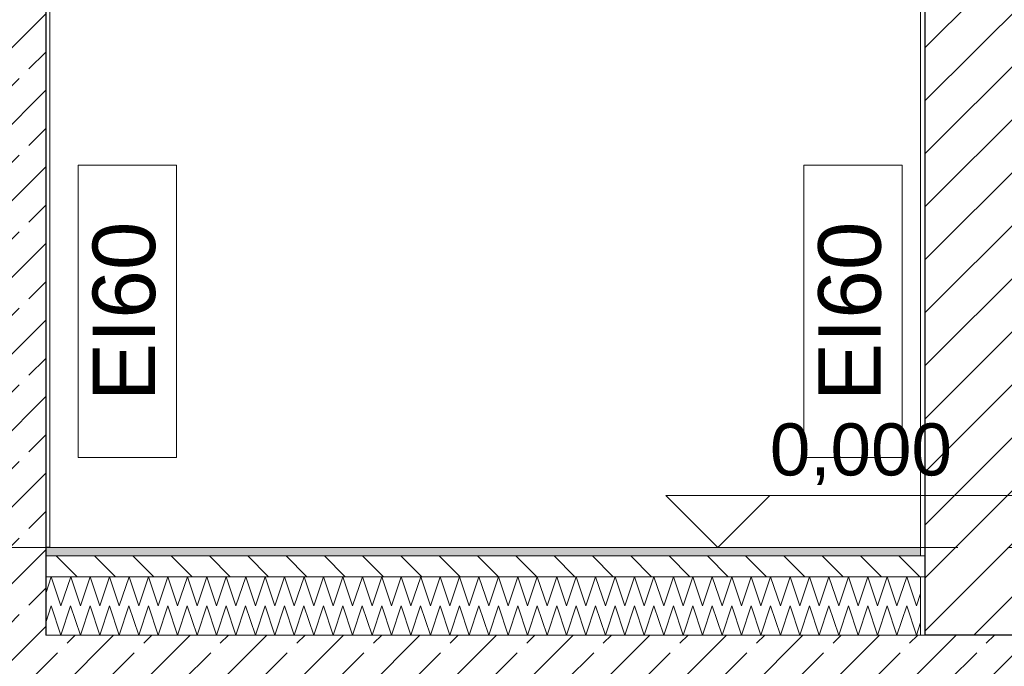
# Model space of a CAD drawing. Header units: millimetres. Extents: x 58537 to 97688, y -8921 to 14216.
# Tile 108 of 145: x 78068 to 80431, y -285 to 1268. Entities that reach past the tile are written whole.
import ezdxf

# ---------------------------------------------------------------- set-up
doc = ezdxf.new("R2010")
doc.units = ezdxf.units.MM
doc.header["$MEASUREMENT"] = 0
doc.linetypes.add('Przerywana', pattern=[240, 120, -120])
for name, color, linetype, lineweight, true_color in [('0_Nr_pióra__85', 7, 'Continuous', 13, 0x80c2ff), ('Nowe_A-Wymiary-Zewnętrzne_Nr_pióra__45', 7, 'Continuous', 15, 0x40a5ff), ('Nowe_A-Wymiary-Zewnętrzne_Nr_pióra__85', 7, 'Continuous', 13, 0x80c2ff)]:
    doc.layers.add(name, color=color, linetype=linetype, lineweight=lineweight, true_color=true_color)
for name, color, linetype in [('Nowe_A-Posadzki', 7, 'Continuous'), ('Nowe_A-Płyta-Grunt', 7, 'Continuous'), ('Nowe_A-Wymiary-Zewnętrzne', 7, 'Continuous'), ('Nowe_A-Ściany-Konstrukcyjne', 7, 'Continuous'), ('Nowe_A-Ściany-Wewnętrzne', 7, 'Continuous')]:
    doc.layers.add(name, color=color, linetype=linetype)
for name, color, linetype, lineweight in [('Nowe_A-Posadzki_Nr_pióra__174', 7, 'Continuous', 5), ('Nowe_A-Posadzki_Nr_pióra__9', 7, 'Continuous', 13), ('Nowe_A-PPOŻ_Nr_pióra__20', 1, 'Continuous', 13), ('Nowe_A-Płyta-Grunt_Nr_pióra__174', 7, 'Continuous', 5), ('Nowe_A-Płyta-Grunt_Nr_pióra__9', 7, 'Continuous', 13), ('Nowe_A-Wymiary-Zewnętrzne_Nr_pióra__46', 5, 'Continuous', 15), ('Nowe_A-Ściany-Konstrukcyjne_Nr_pióra__27', 7, 'Continuous', 25), ('Nowe_A-Ściany-Konstrukcyjne_Nr_pióra__47', 7, 'Continuous', 15), ('Nowe_A-Ściany-Wewnętrzne_Nr_pióra__27', 7, 'Continuous', 25), ('Nowe_A-Ściany-Wewnętrzne_Nr_pióra__47', 7, 'Continuous', 15)]:
    doc.layers.add(name, color=color, linetype=linetype, lineweight=lineweight)
doc.styles.add('STYL_AUTOMATYCZNY_1', font='arial.ttf')
doc.styles.add('STYL_AUTOMATYCZNY_2', font='arial.ttf')
doc.dimstyles.new('STYL_AUTOMATYCZNY__1', dxfattribs={"dimtxt": 125, "dimasz": 47.5, "dimexe": 0.18, "dimexo": 20, "dimgap": 0, "dimtad": 1, "dimdec": 1, "dimlfac": 0.1, "dimzin": 0, "dimdsep": 46, "dimtxsty": 'STYL_AUTOMATYCZNY_2', "dimblk": 'ARROWHEAD_11', "dimblk1": 'ARROWHEAD_11', "dimblk2": 'ARROWHEAD_11', "dimcen": 0.09, "dimclrd": 256, "dimclre": 256, "dimclrt": 5, "dimadec": 1, "dimazin": 0, "dimtfac": 1, "dimtdec": 4, "dimtmove": 0, "dimatfit": 3, "dimfxl": 0, "dimtolj": 1, "dimtzin": 0, "dimarcsym": 0})
pattern_1 = [(0, (0, 0), (0, 86.60254), [0, -50]), (0, (25, 43.3), (0, 86.60254), [0, -50])]
pattern_2 = [(45, (0, 0), (-91.92388, 91.92388), []), (45, (-45.96, 45.96), (-91.92388, 91.92388), [97.5, -32.5])]

# ---------------------------------------------------------------- blocks, each defined once
blk = doc.blocks.new('ElemPrzekroju_34')
at = {"layer": 'Nowe_A-Ściany-Konstrukcyjne', "linetype": 'Continuous', "lineweight": 0, "true_color": 0x000000}
h = blk.add_hatch(dxfattribs=at)
h.set_pattern_fill('Beton_zbrojony', color=18, style=0, pattern_type=2)
h.set_pattern_definition(pattern_2)
h.paths.add_polyline_path([(77880.1, -210), (78130.1, -210), (78130.1, 0), (78130.1, 2540), (78130.1, 2550), (77880.1, 2550)])
h = blk.add_hatch(dxfattribs=at)
h.set_pattern_fill('Tynk', color=18, style=0, pattern_type=2)
h.set_pattern_definition(pattern_1)
h.paths.add_polyline_path([(78140.1, 2540), (78130.1, 2540), (78130.1, 0), (78140.1, 0)])
at = {"layer": 'Nowe_A-Ściany-Konstrukcyjne_Nr_pióra__27', "color": 7, "linetype": 'Continuous', "lineweight": 25}
for p, q in [((77880.1, 2550), (77880.1, -210)), ((78140.1, 0), (78130.1, 0))]:
    blk.add_line(p, q, dxfattribs=at)
at = {"layer": 'Nowe_A-Ściany-Konstrukcyjne_Nr_pióra__27', "color": 7, "linetype": 'Continuous', "lineweight": 25, "flags": 128}
blk.add_lwpolyline([(78130.1, 2550), (78130.1, 2540), (78130.1, 0), (78130.1, -20), (78130.1, -70), (78130.1, -140), (78130.1, -210)], dxfattribs=at)
at = {"layer": 'Nowe_A-Ściany-Konstrukcyjne_Nr_pióra__47', "color": 7, "linetype": 'Continuous', "lineweight": 15}
blk.add_line((78140.1, 2540), (78140.1, 0), dxfattribs=at)
blk = doc.blocks.new('ElemPrzekroju_39')
at = {"layer": 'Nowe_A-Ściany-Wewnętrzne', "linetype": 'Continuous', "lineweight": 0, "true_color": 0x000000}
h = blk.add_hatch(dxfattribs=at)
h.set_pattern_fill('Tynk', color=18, style=0, pattern_type=2)
h.set_pattern_definition(pattern_1)
h.paths.add_polyline_path([(80230.1, 2550), (80230.1, -20), (80240.1, -20), (80240.1, 2500), (80240.1, 2550)])
h = blk.add_hatch(dxfattribs=at)
h.set_pattern_fill('Tynk', color=18, style=0, pattern_type=2)
h.set_pattern_definition(pattern_1)
h.paths.add_polyline_path([(80500.1, 2550), (80490.1, 2550), (80490.1, 2500), (80490.1, -20), (80500.1, -20)])
h = blk.add_hatch(dxfattribs=at)
h.set_pattern_fill('Bloczki_ceramiczne', color=18, style=0, pattern_type=2)
h.set_pattern_definition([(45, (0, 0), (-63.63961, 63.63961), [])])
h.paths.add_polyline_path([(80240.1, 2500), (80240.1, -20), (80240.1, -70), (80240.1, -210), (80490.1, -210), (80490.1, -70), (80490.1, -20), (80490.1, 2500)])
h = blk.add_hatch(dxfattribs=at)
h.set_pattern_fill('Tynk', color=18, style=0, pattern_type=2)
h.set_pattern_definition(pattern_1)
h.paths.add_polyline_path([(80240.1, -70), (80230.1, -70), (80230.1, -210), (80240.1, -210)])
h = blk.add_hatch(dxfattribs=at)
h.set_pattern_fill('Tynk', color=18, style=0, pattern_type=2)
h.set_pattern_definition(pattern_1)
h.paths.add_polyline_path([(80490.1, -70), (80490.1, -210), (80500.1, -210), (80500.1, -70)])
at = {"layer": 'Nowe_A-Ściany-Wewnętrzne_Nr_pióra__27', "color": 7, "linetype": 'Continuous', "lineweight": 25}
blk.add_line((80490.1, -210), (80240.1, -210), dxfattribs=at)
at = {"layer": 'Nowe_A-Ściany-Wewnętrzne_Nr_pióra__27', "color": 7, "linetype": 'Continuous', "lineweight": 25, "flags": 128}
for points in [[(80490.1, 2550), (80490.1, 2500), (80490.1, -20), (80490.1, -70), (80490.1, -210)], [(80240.1, 2500), (80240.1, -20), (80240.1, -70), (80240.1, -210)]]:
    blk.add_lwpolyline(points, dxfattribs=at)
at = {"layer": 'Nowe_A-Ściany-Wewnętrzne_Nr_pióra__47', "color": 7, "linetype": 'Continuous', "lineweight": 15}
for p, q in [((80230.1, 2540), (80230.1, 0)), ((80500.1, 2540), (80500.1, 0)), ((80230.1, 0), (80230.1, -20)), ((80500.1, -20), (80490.1, -20)), ((80500.1, 0), (80500.1, -20)), ((80500.1, -70), (80490.1, -70)), ((80500.1, -210), (80490.1, -210))]:
    blk.add_line(p, q, dxfattribs=at)
at = {"layer": 'Nowe_A-Ściany-Wewnętrzne_Nr_pióra__47', "color": 7, "linetype": 'Continuous', "lineweight": 15, "flags": 128}
for points in [[(80230.1, -70), (80230.1, -140), (80230.1, -210)], [(80500.1, -70), (80500.1, -140), (80500.1, -210)]]:
    blk.add_lwpolyline(points, dxfattribs=at)
blk = doc.blocks.new('*X386')
at = {"layer": 'Nowe_A-Płyta-Grunt_Nr_pióra__174', "color": 7, "linetype": 'Continuous', "lineweight": 5}
for p, q in [((78130.1, -179.6), (78143.3, -140)), ((78143.3, -140), (78166.6, -210)), ((78166.6, -210), (78189.9, -140)), ((78189.9, -140), (78213.3, -210)), ((78213.3, -210), (78236.6, -140)), ((78236.6, -140), (78259.9, -210)), ((78259.9, -210), (78283.3, -140)), ((78283.3, -140), (78306.6, -210)), ((78306.6, -210), (78329.9, -140)), ((78329.9, -140), (78353.3, -210)), ((78353.3, -210), (78376.6, -140)), ((78376.6, -140), (78399.9, -210)), ((78399.9, -210), (78423.3, -140)), ((78423.3, -140), (78446.6, -210)), ((78446.6, -210), (78469.9, -140)), ((78469.9, -140), (78493.3, -210)), ((78493.3, -210), (78516.6, -140)), ((78516.6, -140), (78539.9, -210)), ((78539.9, -210), (78563.3, -140)), ((78563.3, -140), (78586.6, -210)), ((78586.6, -210), (78609.9, -140)), ((78609.9, -140), (78633.3, -210)), ((78633.3, -210), (78656.6, -140)), ((78656.6, -140), (78679.9, -210)), ((78679.9, -210), (78703.3, -140)), ((78703.3, -140), (78726.6, -210)), ((78726.6, -210), (78749.9, -140)), ((78749.9, -140), (78773.3, -210)), ((78773.3, -210), (78796.6, -140)), ((78796.6, -140), (78819.9, -210)), ((78819.9, -210), (78843.3, -140)), ((78843.3, -140), (78866.6, -210)), ((78866.6, -210), (78889.9, -140)), ((78889.9, -140), (78913.3, -210)), ((78913.3, -210), (78936.6, -140)), ((78936.6, -140), (78959.9, -210)), ((78959.9, -210), (78983.3, -140)), ((78983.3, -140), (79006.6, -210)), ((79006.6, -210), (79029.9, -140)), ((79029.9, -140), (79053.3, -210)), ((79053.3, -210), (79076.6, -140)), ((79076.6, -140), (79099.9, -210)), ((79099.9, -210), (79123.3, -140)), ((79123.3, -140), (79146.6, -210)), ((79146.6, -210), (79169.9, -140)), ((79169.9, -140), (79193.3, -210)), ((79193.3, -210), (79216.6, -140)), ((79216.6, -140), (79239.9, -210)), ((79239.9, -210), (79263.3, -140)), ((79263.3, -140), (79286.6, -210)), ((79286.6, -210), (79309.9, -140)), ((79309.9, -140), (79333.3, -210)), ((79333.3, -210), (79356.6, -140)), ((79356.6, -140), (79379.9, -210)), ((79379.9, -210), (79403.3, -140)), ((79403.3, -140), (79426.6, -210)), ((79426.6, -210), (79449.9, -140)), ((79449.9, -140), (79473.3, -210)), ((79473.3, -210), (79496.6, -140)), ((79496.6, -140), (79519.9, -210)), ((79519.9, -210), (79543.3, -140)), ((79543.3, -140), (79566.6, -210)), ((79566.6, -210), (79589.9, -140)), ((79589.9, -140), (79613.3, -210)), ((79613.3, -210), (79636.6, -140)), ((79636.6, -140), (79659.9, -210)), ((79659.9, -210), (79683.3, -140)), ((79683.3, -140), (79706.6, -210)), ((79706.6, -210), (79729.9, -140)), ((79729.9, -140), (79753.3, -210)), ((79753.3, -210), (79776.6, -140)), ((79776.6, -140), (79799.9, -210)), ((79799.9, -210), (79823.3, -140)), ((79823.3, -140), (79846.6, -210)), ((79846.6, -210), (79869.9, -140)), ((79869.9, -140), (79893.3, -210)), ((79893.3, -210), (79916.6, -140)), ((79916.6, -140), (79939.9, -210)), ((79939.9, -210), (79963.3, -140)), ((79963.3, -140), (79986.6, -210)), ((79986.6, -210), (80009.9, -140)), ((80009.9, -140), (80033.3, -210)), ((80033.3, -210), (80056.6, -140)), ((80056.6, -140), (80079.9, -210)), ((80079.9, -210), (80103.3, -140)), ((80103.3, -140), (80126.6, -210)), ((80126.6, -210), (80149.9, -140)), ((80149.9, -140), (80173.3, -210)), ((80173.3, -210), (80196.6, -140)), ((80196.6, -140), (80219.9, -210)), ((80219.9, -210), (80230.1, -179.6))]:
    blk.add_line(p, q, dxfattribs=at)
blk = doc.blocks.new('ElemPrzekroju_346')
at = {"layer": 'Nowe_A-Płyta-Grunt', "linetype": 'Continuous', "lineweight": 0, "true_color": 0x000000}
h = blk.add_hatch(dxfattribs=at)
h.set_pattern_fill('Beton_zbrojony', color=18, style=0, pattern_type=2)
h.set_pattern_definition(pattern_2)
h.paths.add_polyline_path([(77880.1, -360), (90780.1, -360), (90780.1, -210), (86965.1, -210), (86840.1, -210), (84140.1, -210), (83870.1, -210), (80500.1, -210), (80230.1, -210), (78130.1, -210), (77880.1, -210)])
at = {"layer": 'Nowe_A-Płyta-Grunt_Nr_pióra__9', "color": 7, "linetype": 'Continuous', "lineweight": 13, "flags": 128}
blk.add_lwpolyline([(80240.1, -210), (80230.1, -210), (78130.1, -210)], dxfattribs=at)
at = {"layer": 'Nowe_A-Płyta-Grunt', "lineweight": 0}
blk.add_blockref('*X386', (0, 0), dxfattribs=at)
blk = doc.blocks.new('*X415')
at = {"layer": 'Nowe_A-Posadzki_Nr_pióra__174', "color": 7, "linetype": 'Continuous', "lineweight": 5}
for p, q in [((78130.1, -109.8), (78143.3, -70)), ((78143.3, -70), (78166.7, -140)), ((78166.7, -140), (78190, -70)), ((78190, -70), (78213.3, -140)), ((78213.3, -140), (78236.7, -70)), ((78236.7, -70), (78260, -140)), ((78260, -140), (78283.3, -70)), ((78283.3, -70), (78306.7, -140)), ((78306.7, -140), (78330, -70)), ((78330, -70), (78353.3, -140)), ((78353.3, -140), (78376.7, -70)), ((78376.7, -70), (78400, -140)), ((78400, -140), (78423.3, -70)), ((78423.3, -70), (78446.7, -140)), ((78446.7, -140), (78470, -70)), ((78470, -70), (78493.3, -140)), ((78493.3, -140), (78516.7, -70)), ((78516.7, -70), (78540, -140)), ((78540, -140), (78563.3, -70)), ((78563.3, -70), (78586.7, -140)), ((78586.7, -140), (78610, -70)), ((78610, -70), (78633.3, -140)), ((78633.3, -140), (78656.7, -70)), ((78656.7, -70), (78680, -140)), ((78680, -140), (78703.3, -70)), ((78703.3, -70), (78726.7, -140)), ((78726.7, -140), (78750, -70)), ((78750, -70), (78773.3, -140)), ((78773.3, -140), (78796.7, -70)), ((78796.7, -70), (78820, -140)), ((78820, -140), (78843.3, -70)), ((78843.3, -70), (78866.7, -140)), ((78866.7, -140), (78890, -70)), ((78890, -70), (78913.3, -140)), ((78913.3, -140), (78936.7, -70)), ((78936.7, -70), (78960, -140)), ((78960, -140), (78983.3, -70)), ((78983.3, -70), (79006.7, -140)), ((79006.7, -140), (79030, -70)), ((79030, -70), (79053.3, -140)), ((79053.3, -140), (79076.7, -70)), ((79076.7, -70), (79100, -140)), ((79100, -140), (79123.3, -70)), ((79123.3, -70), (79146.7, -140)), ((79146.7, -140), (79170, -70)), ((79170, -70), (79193.3, -140)), ((79193.3, -140), (79216.7, -70)), ((79216.7, -70), (79240, -140)), ((79240, -140), (79263.3, -70)), ((79263.3, -70), (79286.7, -140)), ((79286.7, -140), (79310, -70)), ((79310, -70), (79333.3, -140)), ((79333.3, -140), (79356.7, -70)), ((79356.7, -70), (79380, -140)), ((79380, -140), (79403.3, -70)), ((79403.3, -70), (79426.7, -140)), ((79426.7, -140), (79450, -70)), ((79450, -70), (79473.3, -140)), ((79473.3, -140), (79496.7, -70)), ((79496.7, -70), (79520, -140)), ((79520, -140), (79543.3, -70)), ((79543.3, -70), (79566.7, -140)), ((79566.7, -140), (79590, -70)), ((79590, -70), (79613.3, -140)), ((79613.3, -140), (79636.7, -70)), ((79636.7, -70), (79660, -140)), ((79660, -140), (79683.3, -70)), ((79683.3, -70), (79706.7, -140)), ((79706.7, -140), (79730, -70)), ((79730, -70), (79753.3, -140)), ((79753.3, -140), (79776.7, -70)), ((79776.7, -70), (79800, -140)), ((79800, -140), (79823.3, -70)), ((79823.3, -70), (79846.7, -140)), ((79846.7, -140), (79870, -70)), ((79870, -70), (79893.3, -140)), ((79893.3, -140), (79916.7, -70)), ((79916.7, -70), (79940, -140)), ((79940, -140), (79963.3, -70)), ((79963.3, -70), (79986.7, -140)), ((79986.7, -140), (80010, -70)), ((80010, -70), (80033.3, -140)), ((80033.3, -140), (80056.7, -70)), ((80056.7, -70), (80080, -140)), ((80080, -140), (80103.3, -70)), ((80103.3, -70), (80126.7, -140)), ((80126.7, -140), (80150, -70)), ((80150, -70), (80173.3, -140)), ((80173.3, -140), (80196.7, -70)), ((80196.7, -70), (80220, -140)), ((80220, -140), (80230.1, -109.8))]:
    blk.add_line(p, q, dxfattribs=at)
blk = doc.blocks.new('ElemPrzekroju_364')
at = {"layer": 'Nowe_A-Posadzki', "linetype": 'Continuous', "lineweight": 0, "true_color": 0xbb9a81}
blk.add_hatch(color=33, dxfattribs=at).paths.add_polyline_path([(78130.1, -20), (80230.1, -20), (80230.1, 0), (78130.1, 0)])
at = {"layer": 'Nowe_A-Posadzki', "linetype": 'Continuous', "lineweight": 0, "true_color": 0x000000}
h = blk.add_hatch(dxfattribs=at)
h.set_pattern_fill('Cegła_zwykła', color=18, style=0, pattern_type=2)
h.set_pattern_definition([(135, (0, 0), (45.96194, 45.96194), [])])
h.paths.add_polyline_path([(80230.1, -20), (78130.1, -20), (78130.1, -70), (80230.1, -70), (80240.1, -70), (80240.1, -20)])
at = {"layer": 'Nowe_A-Posadzki_Nr_pióra__9', "color": 7, "linetype": 'Continuous', "lineweight": 13}
blk.add_line((80230.1, 0), (78140.1, 0), dxfattribs=at)
at = {"layer": 'Nowe_A-Posadzki_Nr_pióra__9', "color": 7, "linetype": 'Continuous', "lineweight": 13, "flags": 128}
for points in [[(80240.1, -20), (80230.1, -20), (78130.1, -20)], [(80240.1, -70), (80230.1, -70), (78130.1, -70)]]:
    blk.add_lwpolyline(points, dxfattribs=at)
at = {"layer": 'Nowe_A-Posadzki', "lineweight": 0}
blk.add_blockref('*X415', (0, 0), dxfattribs=at)
blk = doc.blocks.new('Wymiary_10', base_point=(79743.2, 0))
at = {"layer": 'Nowe_A-Wymiary-Zewnętrzne_Nr_pióra__45', "color": 161, "linetype": 'Continuous', "lineweight": 15, "true_color": 0x40a5ff}
for p, q in [((79743.2, 0), (79618.2, 125)), ((79618.2, 125), (79868.2, 125)), ((79868.2, 125), (79743.2, 0)), ((79868.2, 125), (80547.2, 125))]:
    blk.add_line(p, q, dxfattribs=at)
at = {"layer": 'Nowe_A-Wymiary-Zewnętrzne_Nr_pióra__85', "color": 151, "linetype": 'Continuous', "lineweight": 13, "true_color": 0x80c2ff}
for q in [(79649.5, 0), (79837, 0)]:
    blk.add_line((79743.2, 0), q, dxfattribs=at)
at = {"layer": 'Nowe_A-Wymiary-Zewnętrzne_Nr_pióra__46', "color": 5, "lineweight": 15, "insert": (79868.2, 150), "char_height": 125, "attachment_point": 7, "style": 'STYL_AUTOMATYCZNY_2'}
blk.add_mtext('\\A1;{\\pql;\\fArial|b0|i0|c238|p0;\\W1.000000;0,000}', dxfattribs=at)
blk = doc.blocks.new('*D628')
at = {"layer": 'Nowe_A-Wymiary-Zewnętrzne_Nr_pióra__45', "linetype": 'Continuous', "lineweight": 15, "true_color": 0x40a5ff}
for points in [[(90247.8, 2200), (90248.7, 2195.2), (90251.4, 2191.2), (90255.5, 2188.5), (90260.3, 2187.5), (90265, 2188.5), (90269.1, 2191.2), (90271.8, 2195.2), (90272.8, 2200), (90271.8, 2204.8), (90269.1, 2208.8), (90265, 2211.5), (90260.3, 2212.5), (90255.5, 2211.5), (90251.4, 2208.8), (90248.7, 2204.8)], [(90247.8, 0), (90248.7, -4.8), (90251.4, -8.8), (90255.5, -11.5), (90260.3, -12.5), (90265, -11.5), (90269.1, -8.8), (90271.8, -4.8), (90272.8, 0), (90271.8, 4.8), (90269.1, 8.8), (90265, 11.5), (90260.3, 12.5), (90255.5, 11.5), (90251.4, 8.8), (90248.7, 4.8)]]:
    blk.add_hatch(color=161, dxfattribs=at).paths.add_polyline_path(points)
at = {"layer": 'Nowe_A-Wymiary-Zewnętrzne_Nr_pióra__45', "color": 161, "linetype": 'Continuous', "lineweight": 15, "true_color": 0x40a5ff}
for centre in [(90260.3, 2200), (90260.3, 0)]:
    blk.add_circle(centre, 12.5, dxfattribs=at)
at = {"layer": 'Nowe_A-Wymiary-Zewnętrzne_Nr_pióra__85', "color": 151, "linetype": 'Continuous', "lineweight": 13, "true_color": 0x80c2ff}
for p, q in [((90247.8, 2200), (90213.4, 2200)), ((90307.1, 2200), (90272.8, 2200)), ((90260.3, 12.5), (90260.3, 2187.5)), ((90247.8, 0), (90213.4, 0)), ((90307.1, 0), (90272.8, 0)), ((90260.3, -25), (90260.3, -12.5))]:
    blk.add_line(p, q, dxfattribs=at)
at = {"layer": 'Nowe_A-Wymiary-Zewnętrzne_Nr_pióra__46', "color": 5, "lineweight": 15, "char_height": 125, "attachment_point": 7, "rotation": 90, "style": 'STYL_AUTOMATYCZNY_2'}
for s, insert in [('\\A1;{\\pql;\\fArial|b0|i0|c238|p0;\\W1.000000;34,0}', (90235.3, 1853.9)), ('\\A1;{\\pql;\\fArial|b0|i0|c238|p0;\\W1.000000;220,0}', (90235.3, 718.7))]:
    blk.add_mtext(s, dxfattribs=dict(at, insert=insert))
blk = doc.blocks.new('ARROWHEAD_11')
at = {"color": 0, "linetype": 'Continuous', "lineweight": 0}
blk.add_line((0, 0), (-1, 0), dxfattribs=at)
at = {"color": 0, "linetype": 'Continuous', "lineweight": 0, "const_width": 0.25, "flags": 128}
blk.add_lwpolyline([(-0.125, 0, 1), (0.125, 0, 1)], format="xyb", close=True, dxfattribs=at)
blk = doc.blocks.new('*D642')
at = {"layer": 'Nowe_A-Wymiary-Zewnętrzne_Nr_pióra__45', "linetype": 'Continuous', "lineweight": 15, "true_color": 0x40a5ff}
for points in [[(93212.8, -140), (93213.7, -144.8), (93216.4, -148.8), (93220.5, -151.5), (93225.3, -152.5), (93230, -151.5), (93234.1, -148.8), (93236.8, -144.8), (93237.8, -140), (93236.8, -135.2), (93234.1, -131.2), (93230, -128.5), (93225.3, -127.5), (93220.5, -128.5), (93216.4, -131.2), (93213.7, -135.2)], [(93212.8, -320), (93213.7, -324.8), (93216.4, -328.8), (93220.5, -331.5), (93225.3, -332.5), (93230, -331.5), (93234.1, -328.8), (93236.8, -324.8), (93237.8, -320), (93236.8, -315.2), (93234.1, -311.2), (93230, -308.5), (93225.3, -307.5), (93220.5, -308.5), (93216.4, -311.2), (93213.7, -315.2)]]:
    blk.add_hatch(color=161, dxfattribs=at).paths.add_polyline_path(points)
at = {"layer": 'Nowe_A-Wymiary-Zewnętrzne_Nr_pióra__45', "color": 161, "linetype": 'Continuous', "lineweight": 15, "true_color": 0x40a5ff}
for centre in [(93225.3, -140), (93225.3, -320)]:
    blk.add_circle(centre, 12.5, dxfattribs=at)
at = {"layer": 'Nowe_A-Wymiary-Zewnętrzne_Nr_pióra__85', "color": 151, "linetype": 'Continuous', "lineweight": 13, "true_color": 0x80c2ff}
for p, q in [((93212.8, -140), (93178.4, -140)), ((93272.1, -140), (93237.8, -140)), ((93225.3, -307.5), (93225.3, -152.5)), ((93212.8, -320), (93178.4, -320)), ((93272.1, -320), (93237.8, -320)), ((93225.3, -345), (93225.3, -332.5))]:
    blk.add_line(p, q, dxfattribs=at)
at = {"layer": 'Nowe_A-Wymiary-Zewnętrzne_Nr_pióra__46', "color": 5, "lineweight": 15, "insert": (93200.3, -666.1), "char_height": 125, "attachment_point": 7, "rotation": 90, "style": 'STYL_AUTOMATYCZNY_2'}
blk.add_mtext('\\A1;{\\pql;\\fArial|b0|i0|c238|p0;\\W1.000000;18,0}', dxfattribs=at)
blk = doc.blocks.new('*D643')
at = {"layer": 'Nowe_A-Wymiary-Zewnętrzne_Nr_pióra__45', "linetype": 'Continuous', "lineweight": 15, "true_color": 0x40a5ff}
for points in [[(93212.8, 0), (93213.7, -4.8), (93216.4, -8.8), (93220.5, -11.5), (93225.3, -12.5), (93230, -11.5), (93234.1, -8.8), (93236.8, -4.8), (93237.8, 0), (93236.8, 4.8), (93234.1, 8.8), (93230, 11.5), (93225.3, 12.5), (93220.5, 11.5), (93216.4, 8.8), (93213.7, 4.8)], [(93212.8, -140), (93213.7, -144.8), (93216.4, -148.8), (93220.5, -151.5), (93225.3, -152.5), (93230, -151.5), (93234.1, -148.8), (93236.8, -144.8), (93237.8, -140), (93236.8, -135.2), (93234.1, -131.2), (93230, -128.5), (93225.3, -127.5), (93220.5, -128.5), (93216.4, -131.2), (93213.7, -135.2)]]:
    blk.add_hatch(color=161, dxfattribs=at).paths.add_polyline_path(points)
at = {"layer": 'Nowe_A-Wymiary-Zewnętrzne_Nr_pióra__45', "color": 161, "linetype": 'Continuous', "lineweight": 15, "true_color": 0x40a5ff}
blk.add_circle((93225.3, 0), 12.5, dxfattribs=at)
at = {"layer": 'Nowe_A-Wymiary-Zewnętrzne_Nr_pióra__85', "color": 151, "linetype": 'Continuous', "lineweight": 13, "true_color": 0x80c2ff}
for p, q in [((93212.8, 0), (93178.4, 0)), ((93272.1, 0), (93237.8, 0)), ((93225.3, -127.5), (93225.3, -12.5))]:
    blk.add_line(p, q, dxfattribs=at)
blk = doc.blocks.new('*D644')
at = {"layer": 'Nowe_A-Wymiary-Zewnętrzne_Nr_pióra__45', "linetype": 'Continuous', "lineweight": 15, "true_color": 0x40a5ff}
for points in [[(93212.8, 2200), (93213.7, 2195.2), (93216.4, 2191.2), (93220.5, 2188.5), (93225.3, 2187.5), (93230, 2188.5), (93234.1, 2191.2), (93236.8, 2195.2), (93237.8, 2200), (93236.8, 2204.8), (93234.1, 2208.8), (93230, 2211.5), (93225.3, 2212.5), (93220.5, 2211.5), (93216.4, 2208.8), (93213.7, 2204.8)], [(93212.8, 0), (93213.7, -4.8), (93216.4, -8.8), (93220.5, -11.5), (93225.3, -12.5), (93230, -11.5), (93234.1, -8.8), (93236.8, -4.8), (93237.8, 0), (93236.8, 4.8), (93234.1, 8.8), (93230, 11.5), (93225.3, 12.5), (93220.5, 11.5), (93216.4, 8.8), (93213.7, 4.8)]]:
    blk.add_hatch(color=161, dxfattribs=at).paths.add_polyline_path(points)
at = {"layer": 'Nowe_A-Wymiary-Zewnętrzne_Nr_pióra__45', "color": 161, "linetype": 'Continuous', "lineweight": 15, "true_color": 0x40a5ff}
for centre in [(93225.3, 2200), (93225.3, 0)]:
    blk.add_circle(centre, 12.5, dxfattribs=at)
at = {"layer": 'Nowe_A-Wymiary-Zewnętrzne_Nr_pióra__85', "color": 151, "linetype": 'Continuous', "lineweight": 13, "true_color": 0x80c2ff}
for p, q in [((93212.8, 2200), (93178.4, 2200)), ((93272.1, 2200), (93237.8, 2200)), ((93225.3, 12.5), (93225.3, 2187.5)), ((93212.8, 0), (93178.4, 0)), ((93272.1, 0), (93237.8, 0))]:
    blk.add_line(p, q, dxfattribs=at)
at = {"layer": 'Nowe_A-Wymiary-Zewnętrzne_Nr_pióra__46', "color": 5, "lineweight": 15, "char_height": 125, "attachment_point": 7, "rotation": 90, "style": 'STYL_AUTOMATYCZNY_2'}
for s, insert in [('\\A1;{\\pql;\\fArial|b0|i0|c238|p0;\\W1.000000;220,0}', (93200.3, 1052.3)), ('\\A1;{\\pql;\\fArial|b0|i0|c238|p0;\\W1.000000;14,0}', (93200.3, 12.5))]:
    blk.add_mtext(s, dxfattribs=dict(at, insert=insert))
blk = doc.blocks.new('*D659')
at = {"layer": 'Nowe_A-Wymiary-Zewnętrzne_Nr_pióra__45', "linetype": 'Continuous', "lineweight": 15, "true_color": 0x40a5ff}
for points in [[(93474.8, 12846.4), (93475.7, 12841.6), (93478.4, 12837.5), (93482.5, 12834.8), (93487.3, 12833.9), (93492.1, 12834.8), (93496.1, 12837.5), (93498.8, 12841.6), (93499.8, 12846.4), (93498.8, 12851.2), (93496.1, 12855.2), (93492.1, 12857.9), (93487.3, 12858.9), (93482.5, 12857.9), (93478.4, 12855.2), (93475.7, 12851.2)], [(93474.8, 0), (93475.7, -4.8), (93478.4, -8.8), (93482.5, -11.5), (93487.3, -12.5), (93492.1, -11.5), (93496.1, -8.8), (93498.8, -4.8), (93499.8, 0), (93498.8, 4.8), (93496.1, 8.8), (93492.1, 11.5), (93487.3, 12.5), (93482.5, 11.5), (93478.4, 8.8), (93475.7, 4.8)]]:
    blk.add_hatch(color=161, dxfattribs=at).paths.add_polyline_path(points)
at = {"layer": 'Nowe_A-Wymiary-Zewnętrzne_Nr_pióra__45', "color": 161, "linetype": 'Continuous', "lineweight": 15, "true_color": 0x40a5ff}
for centre in [(93487.3, 12846.4), (93487.3, 0)]:
    blk.add_circle(centre, 12.5, dxfattribs=at)
at = {"layer": 'Nowe_A-Wymiary-Zewnętrzne_Nr_pióra__85', "color": 151, "linetype": 'Continuous', "lineweight": 13, "true_color": 0x80c2ff}
for p, q in [((93487.3, 12858.9), (93487.3, 12871.4)), ((93474.8, 12846.4), (93440.4, 12846.4)), ((93487.3, 12.5), (93487.3, 12833.9)), ((93534.2, 12846.4), (93499.8, 12846.4)), ((93474.8, 0), (93440.4, 0)), ((93534.2, 0), (93499.8, 0)), ((93487.3, -25), (93487.3, -12.5))]:
    blk.add_line(p, q, dxfattribs=at)
at = {"layer": 'Nowe_A-Wymiary-Zewnętrzne_Nr_pióra__46', "color": 5, "lineweight": 15, "insert": (93462.3, 6137.2), "char_height": 125, "attachment_point": 7, "rotation": 90, "style": 'STYL_AUTOMATYCZNY_2'}
blk.add_mtext('\\A1;{\\pql;\\fArial|b0|i0|c238|p0;\\W1.000000;1\xa0284,6}', dxfattribs=at)
blk = doc.blocks.new('D Przekrój_STORY_MARKER')
at = {"layer": '0_Nr_pióra__85', "color": 151, "linetype": 'Przerywana', "lineweight": 13, "true_color": 0x80c2ff}
blk.add_line((62199.3, 0), (94026.2, 0), dxfattribs=at)

msp = doc.modelspace()

# ---------------------------------------------------------------- linework, layer by layer
at = {"layer": 'Nowe_A-PPOŻ_Nr_pióra__20', "color": 1, "linetype": 'Continuous', "lineweight": 13, "flags": 128}
for points in [[(78208.11, 216.61), (78208.11, 917.84), (78443.83, 917.84), (78443.83, 216.61)], [(79949.79, 216.61), (79949.79, 917.84), (80185.51, 917.84), (80185.51, 216.61)]]:
    msp.add_lwpolyline(points, close=True, dxfattribs=at)

# ---------------------------------------------------------------- block references
at = {"layer": 'Nowe_A-Wymiary-Zewnętrzne', "color": 151, "linetype": 'Continuous', "lineweight": 13, "true_color": 0x80c2ff}
msp.add_blockref('Wymiary_10', (79743.21, 0), dxfattribs=at)
at = {"layer": 'Nowe_A-Ściany-Konstrukcyjne', "lineweight": 0}
msp.add_blockref('ElemPrzekroju_34', (0, 0), dxfattribs=at)
at = {"layer": 'Nowe_A-Ściany-Wewnętrzne', "lineweight": 0}
msp.add_blockref('ElemPrzekroju_39', (0, 0), dxfattribs=at)

# ---------------------------------------------------------------- texts
at = {"layer": 'Nowe_A-PPOŻ_Nr_pióra__20', "color": 1, "linetype": 'Continuous', "lineweight": 13, "char_height": 150, "attachment_point": 5, "rotation": 90, "style": 'STYL_AUTOMATYCZNY_1'}
for s, insert in [('\\A1;{\\pqc;\\fArial|b0|i0|c238|p0;\\W1.000000;EI\\fArial|b0|i0|c238|p0;\\W1.000000;60}', (78318.65, 567.22)), ('\\A1;{\\pqc;\\fArial|b0|i0|c238|p0;\\W1.000000;EI\\fArial|b0|i0|c238|p0;\\W1.000000;6\\fArial|b0|i0|c238|p0;\\W1.000000;0}', (80060.33, 567.22))]:
    msp.add_mtext(s, dxfattribs=dict(at, insert=insert))

# ---------------------------------------------------------------- dimensions: what is measured, and where the dimension line sits
at = {"layer": 'Nowe_A-Wymiary-Zewnętrzne', "color": 151, "linetype": 'Continuous', "lineweight": 13, "true_color": 0x80c2ff}
for base, p1, p2, picture, middle in [((93487.29, 12846.37), (64770.07, 0), (64717.21, 12846.37), '*D659', (93399.79, 6418.33)), ((93225.25, 2200), (64770.07, 0), (64770.07, 2200), '*D644', (93137.75, 1261.72)), ((90260.25, 2200), (65240.07, 0), (65230.07, 2200), '*D628', (90172.75, 928.07))]:
    dim = msp.add_linear_dim(base=base, p1=p1, p2=p2, angle=90, dimstyle='STYL_AUTOMATYCZNY__1', dxfattribs=at)
    dim.commit()
    dim.dimension.update_dxf_attribs({"geometry": picture, "text_midpoint": middle, "dimtype": 160, "text_rotation": 90})

# ---------------------------------------------------------------- next in the draw order: block references
at = {"layer": 'Nowe_A-Płyta-Grunt', "lineweight": 0}
msp.add_blockref('ElemPrzekroju_346', (0, 0), dxfattribs=at)

# ---------------------------------------------------------------- next in the draw order: block references
at = {"linetype": 'Continuous', "lineweight": 0}
msp.add_blockref('D Przekrój_STORY_MARKER', (0, 0), dxfattribs=at)
at = {"layer": 'Nowe_A-Posadzki', "lineweight": 0}
msp.add_blockref('ElemPrzekroju_364', (0, 0), dxfattribs=at)

# ---------------------------------------------------------------- next in the draw order: dimensions: what is measured, and where the dimension line sits
at = {"layer": 'Nowe_A-Wymiary-Zewnętrzne', "color": 151, "linetype": 'Continuous', "lineweight": 13, "true_color": 0x80c2ff}
for base, p1, p2, picture, middle in [((93225.25, 0), (63270.07, -140), (64770.07, 0), '*D643', (93137.75, 174.32)), ((93225.25, -140), (63270.07, -320), (63270.07, -140), '*D642', (93137.75, -504.33))]:
    dim = msp.add_linear_dim(base=base, p1=p1, p2=p2, angle=90, dimstyle='STYL_AUTOMATYCZNY__1', dxfattribs=at)
    dim.commit()
    dim.dimension.update_dxf_attribs({"geometry": picture, "text_midpoint": middle, "dimtype": 160, "text_rotation": 90})

doc.saveas('drawing.dxf')
